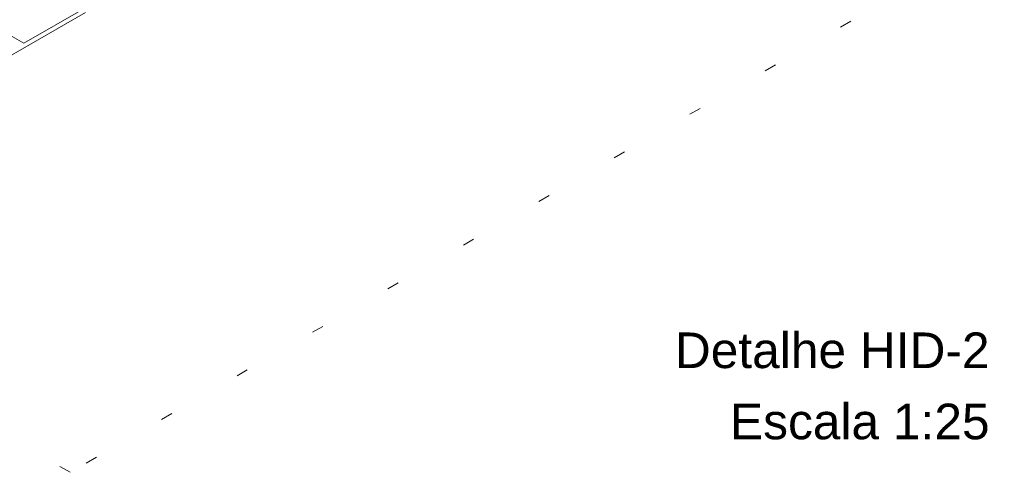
# Model space of a CAD drawing. Header units: millimetres. Extents: x -16331 to -10174, y -4135 to -3584.
# Tile 15 of 256: x -10367.81 to -10359.5, y -4045.28 to -4041.46. Entities that reach past the tile are written whole.
import ezdxf

# ---------------------------------------------------------------- set-up
doc = ezdxf.new("R2010")
doc.units = ezdxf.units.MM
doc.linetypes.add('DOT', pattern=[0.635, 0, -0.635])
doc.layers.add('A-DETL', color=7, linetype='Continuous', lineweight=5, true_color=0x00a600)
for name, color, linetype, lineweight in [('DI-Títulos', 3, 'Continuous', 5), ('DI-Área do detalhe', 7, 'DOT', 0), ('IFC-Sapata-Contorno', 253, 'Continuous', 5)]:
    doc.layers.add(name, color=color, linetype=linetype, lineweight=lineweight)
doc.styles.add('Arial', font='arial.ttf', dxfattribs={"height": 100})

msp = doc.modelspace()

# ---------------------------------------------------------------- linework, layer by layer
at = {"layer": 'A-DETL', "linetype": 'Continuous', "lineweight": 5}
msp.add_line((-10367.254, -4041.4023), (-10370.6755, -4043.3777), dxfattribs=at)
at = {"layer": 'DI-Área do detalhe'}
msp.add_lwpolyline([(-10375.6519, -4040.5045), (-10364.6094, -4034.1291), (-10356.3399, -4038.9036), (-10367.3824, -4045.279), (-10375.6519, -4040.5045)], dxfattribs=at)
at = {"layer": 'IFC-Sapata-Contorno', "lineweight": 5}
for p, q in [((-10369.8521, -4040.4623), (-10367.7736, -4041.6623)), ((-10367.7736, -4041.6623), (-10367.254, -4041.3623))]:
    msp.add_line(p, q, dxfattribs=at)

# ---------------------------------------------------------------- texts
at = {"layer": 'DI-Títulos', "char_height": 0.3, "attachment_point": 9, "line_spacing_factor": 0.6, "style": 'Arial'}
for s, insert, width in [('Detalhe HID-2', (-10359.6255, -4044.4047), 5.309909), ('Escala 1:25', (-10359.6255, -4045.0047), 4.379726)]:
    msp.add_mtext(s, dxfattribs=dict(at, insert=insert, width=width))

doc.saveas('drawing.dxf')
